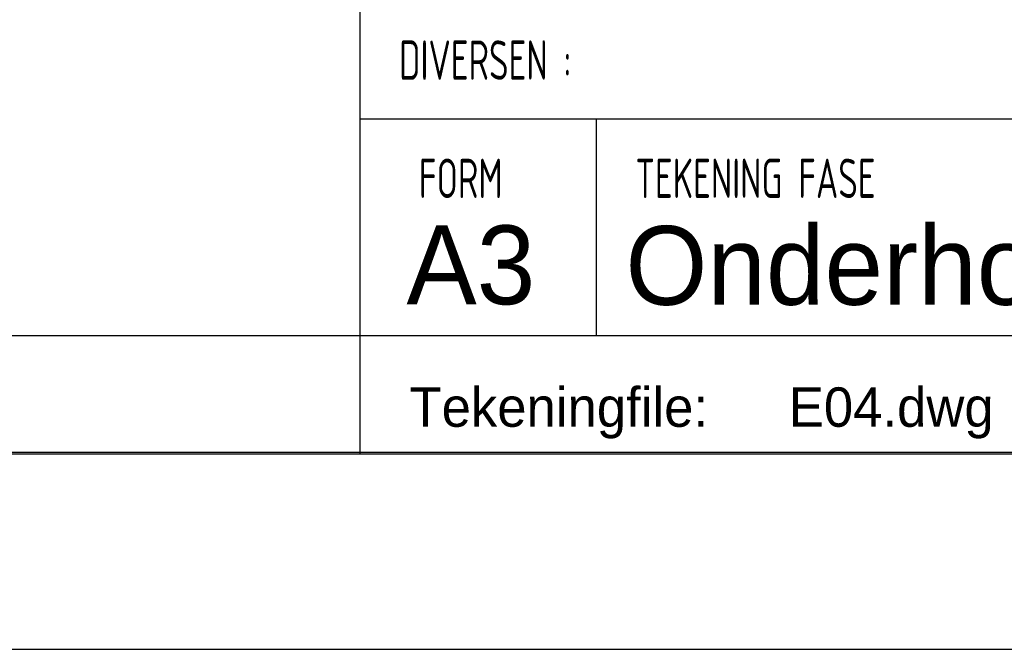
# Model space of a CAD drawing. Extents: x 0 to 84868, y 0 to 29700.
# Tile 32 of 50: x 74651 to 79652, y 0 to 3195. Entities that reach past the tile are written whole.
import ezdxf
from ezdxf.enums import TextEntityAlignment as Align

# ---------------------------------------------------------------- set-up
doc = ezdxf.new("R2010")
doc.units = 0
doc.header["$LTSCALE"] = 100
for name, color, linetype in [('00att025', 2, 'Continuous'), ('00att035', 3, 'Continuous'), ('00att050', 4, 'Continuous'), ('00kad025', 2, 'Continuous'), ('00kad070', 5, 'Continuous'), ('BL$2----', 7, 'Continuous'), ('BL$4----', 7, 'Continuous')]:
    doc.layers.add(name, color=color, linetype=linetype)
doc.styles.add('BURO-018', font='BUROFONT.shx', dxfattribs={"height": 180})
doc.styles.add('BURO-025', font='BUROFONT.shx', dxfattribs={"height": 250})
doc.styles.add('BURO-050', font='BUROFONT.shx', dxfattribs={"height": 500})
doc.styles.add('STYLE2', font='isocp2.shx', dxfattribs={"width": 0.7})

# ---------------------------------------------------------------- blocks, each defined once
blk = doc.blocks.new('A3-HOR')
at = {"layer": '00kad025', "linetype": 'Continuous'}
blk.add_line((0, 0), (420, 0), dxfattribs=at)
at = {"layer": '00kad070', "linetype": 'Continuous'}
blk.add_line((10, 10), (410, 10), dxfattribs=at)
blk = doc.blocks.new('STEMPEL GEERDIJK-NIEUW')
at = {"color": 5, "ltscale": 0.5}
for p, q in [((-84.9, 63.9), (-84.9, 9.9)), ((-9.9, 26.9), (-84.9, 26.9)), ((-9.9, 15.9), (-84.9, 15.9)), ((-9.9, 9.9), (-209.9, 9.9))]:
    blk.add_line(p, q, dxfattribs=at)
at = {"ltscale": 0.5}
for p, q in [((-72.9, 26.9), (-72.9, 15.9)), ((-84.9, 15.9), (-233.9, 15.9))]:
    blk.add_line(p, q, dxfattribs=at)
at = {"ltscale": 0.5, "style": 'STYLE2', "width": 0.7}
for s, p in [('DIVERSEN :', (-82.9, 28.9)), ('FORM', (-81.9, 22.9)), ('TEKENING FASE', (-70.9, 22.9))]:
    blk.add_text(s, height=2, dxfattribs=at).set_placement(p)
at = {"color": 1, "ltscale": 0.5, "style": 'BURO-018'}
for tag, p in [('DIVERSEN', (-68.9, 28.9)), ('AANTALBLAD', (-22.9, 28.9))]:
    blk.add_attdef(tag, p, '', height=2, dxfattribs=at)
at = {"layer": '00att025', "color": 1, "linetype": 'Continuous', "style": 'BURO-018'}
blk.add_text('Tekeningfile:', height=2, dxfattribs=at).set_placement((-82.375, 11.291))
for tag, p in [('WZ_GOEDC', (-230.84, 55.442)), ('WZ_GOEDA', (-218.863, 55.442)), ('WZ_GOEDB', (-225.315, 55.031)), ('WZ_INITSC', (-230.84, 40.332)), ('WZ_INITSB', (-224.737, 40.332)), ('WZ_INITSA', (-218.863, 40.332)), ('WZ_DATUMC', (-230.84, 17.774)), ('WZ_DATUMB', (-224.737, 17.774)), ('WZ_DATUMA', (-218.863, 17.774)), ('WZ_CODEC', (-230.84, 10.751)), ('WZ_CODEB', (-224.737, 10.751)), ('WZ_CODEA', (-218.863, 10.751))]:
    blk.add_attdef(tag, text='', height=1.8, rotation=90, dxfattribs=at).set_placement(p, align=Align.MIDDLE_LEFT)
at = {"layer": '00att025', "color": 1, "linetype": 'Continuous'}
for tag, p, height, style in [('TKSCHAAL', (-194.804, 59.901), 2, 'BURO-018'), ('PRDATUM', (-199.225, 49.917), 1.8, 'BURO-018'), ('PRPRLEID', (-179.438, 45.409), 1.8, 'BURO-018'), ('PROPDRGVR1', (-191.434, 32.851), 2.2, 'BURO-025'), ('TK1OMSCHR', (-191.287, 27.025), 2.2, 'BURO-025'), ('TK2OMSCHR', (-191.169, 20.919), 2.2, 'BURO-025'), ('TKFILE', (-63.112, 11.291), 2, 'BURO-018')]:
    blk.add_attdef(tag, p, '', height=height, dxfattribs=dict(at, style=style))
at = {"layer": '00att025', "color": 2, "linetype": 'Continuous'}
for tag, p, height, style in [('PRVRIJ5', (-150.129, 51.989), 2.5, 'BURO-025'), ('PRVRIJ6', (-150.142, 46.083), 2.5, 'BURO-025'), ('PRNUMMER', (-70.447, 33.854), 3.5, 'BURO-050'), ('TKFORMAAT', (-82.528, 17.509), 4, 'BURO-025')]:
    blk.add_attdef(tag, p, '', height=height, dxfattribs=dict(at, style=style))
at = {"layer": '00att025', "color": 1, "linetype": 'Continuous', "style": 'BURO-018'}
blk.add_attdef('TKINIT', text='', height=1.8, dxfattribs=at).set_placement((-179.711, 50.878), align=Align.MIDDLE_LEFT)
at = {"layer": '00att025', "color": 3, "linetype": 'Continuous', "ltscale": 25, "style": 'BURO-025'}
blk.add_attdef('TKFASE', text='', height=4, dxfattribs=at).set_placement((-71.405, 19.481), align=Align.MIDDLE_LEFT)
at = {"layer": '00att035', "color": 2, "linetype": 'Continuous', "style": 'BURO-025'}
blk.add_attdef('PROMSCHR', (-149.998, 57.146), '', height=2.5, dxfattribs=at)
at = {"layer": '00att050', "color": 2, "linetype": 'Continuous', "style": 'BURO-025'}
blk.add_attdef('TKTEKNR', text='', height=4, dxfattribs=at).set_placement((-19.639, 19.603), align=Align.MIDDLE_LEFT)

msp = doc.modelspace()

# ---------------------------------------------------------------- block references
at = {"layer": 'BL$2----', "xscale": 100, "yscale": 100}
msp.add_blockref('A3-HOR', (42868.1, 0), dxfattribs=at)
at = {"layer": 'BL$4----'}
ref = msp.add_blockref('STEMPEL GEERDIJK-NIEUW', (84868.1, 0), dxfattribs=dict(at, xscale=100, yscale=100))
ref.add_attrib('TKFILE', 'E04.dwg', (78556.9, 1129.1), dxfattribs={"layer": '00att025', "color": 1, "linetype": 'Continuous', "height": 200, "style": 'BURO-018'})
ref.add_attrib('TKFORMAAT', 'A3', (76615.3, 1750.9), dxfattribs={"layer": '00att025', "color": 2, "linetype": 'Continuous', "height": 400, "style": 'BURO-025'})
ref.add_attrib('TKFASE', 'Onderhoud', dxfattribs={"layer": '00att025', "color": 3, "linetype": 'Continuous', "ltscale": 25, "height": 400, "style": 'BURO-025'}).set_placement((77727.6, 1948.1), align=Align.MIDDLE_LEFT)

doc.saveas('drawing.dxf')
